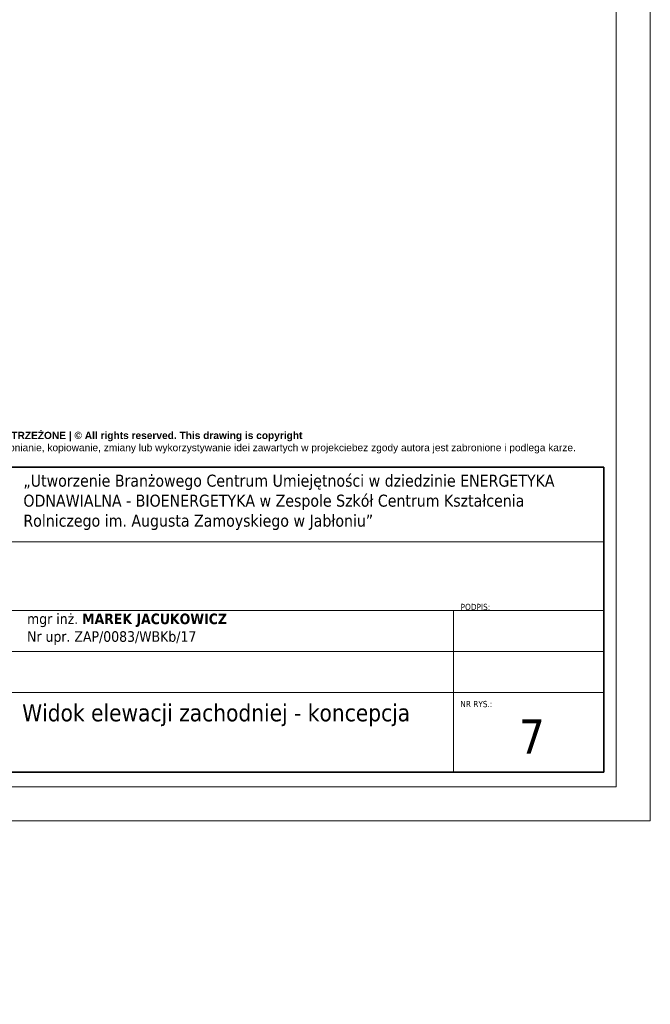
# Model space of a CAD drawing. Header units: metres. Extents: x 8472212 to 8494180, y 5728195 to 5779639.
# Tile 89 of 106: x 8478881 to 8479808, y 5750237 to 5751683. Entities that reach past the tile are written whole.
import ezdxf

# ---------------------------------------------------------------- set-up
doc = ezdxf.new("R2010")
doc.units = ezdxf.units.M
doc.header["$MEASUREMENT"] = 0
doc.layers.add('!elewacja-panele obrys', color=250, linetype='CONTINUOUS', lineweight=9, true_color=0x323232)
doc.layers.add('0A_MJ_tabelka', color=252, linetype='CONTINUOUS', lineweight=5)
doc.layers.add('0A_NIEwidoczne', color=222, linetype='CONTINUOUS', lineweight=0)
doc.styles.add('#MJ_Opis_Styl', font='tahoma.ttf', dxfattribs={"height": 10})
doc.styles.add('arial', font='arial.ttf')

msp = doc.modelspace()

# ---------------------------------------------------------------- hatches: boundary and pattern name
at = {"layer": '!elewacja-panele obrys', "linetype": 'Continuous'}
h = msp.add_hatch(dxfattribs=at)
h.set_pattern_fill('AR-B816', color=256, scale=0.7)
h.paths.add_polyline_path([(8476374.1, 5751735.8), (8476348.9, 5751735.8), (8476348.9, 5751720.8), (8476374.1, 5751720.8)])
h.paths.add_polyline_path([(8476455.1, 5751735.8), (8476386.1, 5751735.8), (8476386.1, 5751720.8), (8476455.1, 5751720.8)])
h.paths.add_polyline_path([(8477348.9, 5751735.8), (8476643.1, 5751735.8), (8476643.1, 5751720.8), (8477348.9, 5751720.8)])
h.paths.add_polyline_path([(8479036.6, 5751735.8), (8478967.9, 5751735.8), (8477348.9, 5751735.8), (8477348.9, 5751720.8), (8479036.6, 5751720.8)])
h.paths.add_polyline_path([(8479048.6, 5751735.8), (8479048.6, 5751720.8), (8479073.9, 5751720.8), (8479073.9, 5751735.8)])
h.paths.add_polyline_path([(8479063.6, 5751728.6, -1), (8479062.1, 5751726.7, -1)], flags=16)
h.paths.add_polyline_path([(8479073.9, 5748406.8), (8478967.9, 5748406.8), (8478967.9, 5748391.8), (8479073.9, 5748391.8)])
h.paths.add_polyline_path([(8478779.9, 5748406.8), (8476348.9, 5748406.8), (8476348.9, 5748391.8), (8478779.9, 5748391.8)])
h.paths.add_polyline_path([(8472237.7, 5744980.4), (8472212.5, 5744980.4), (8472212.5, 5744965.4), (8472237.7, 5744965.4)])
h.paths.add_polyline_path([(8474700.2, 5744980.4), (8472249.7, 5744980.4), (8472249.7, 5744965.4), (8474700.2, 5744965.4)])
h.paths.add_polyline_path([(8474737.5, 5744980.4), (8474712.2, 5744980.4), (8474712.2, 5744965.4), (8474737.5, 5744965.4)])

# ---------------------------------------------------------------- linework, layer by layer
at = {"layer": '0A_MJ_tabelka', "color": 7}
for p, q in [((8479758, 5753426.1), (8479758, 5750556.1)), ((8479739.7, 5751025.9), (8479739.7, 5750577.6)), ((8479739.7, 5750744.1), (8479739.7, 5750577.6))]:
    msp.add_line(p, q, dxfattribs=at)
at = {"layer": '0A_MJ_tabelka', "color": 7, "lineweight": 35}
for p, q in [((8479739.7, 5751025.9), (8478229.3, 5751025.9)), ((8479739.7, 5751025.9), (8479739.7, 5750577.6)), ((8478229.3, 5750577.6), (8479739.7, 5750577.6))]:
    msp.add_line(p, q, dxfattribs=at)
at = {"layer": '0A_MJ_tabelka', "color": 7, "linetype": 'Continuous'}
for p, q in [((8478786.2, 5750916), (8479739.7, 5750916)), ((8478786.2, 5750815), (8479739.7, 5750815)), ((8479518.5, 5750815), (8479518.5, 5750577.6)), ((8478786.2, 5750754.9), (8479739.7, 5750754.9)), ((8478786.2, 5750694.7), (8479739.7, 5750694.7))]:
    msp.add_line(p, q, dxfattribs=at)
at = {"layer": '0A_MJ_tabelka', "color": 7, "lineweight": 0}
msp.add_line((8475658, 5750556.1), (8479758, 5750556.1), dxfattribs=at)
at = {"layer": '0A_NIEwidoczne', "lineweight": 0}
for p in [(8479808, 5753476.1), (8475608, 5750506.1)]:
    msp.add_line(p, (8479808, 5750506.1), dxfattribs=at)

# ---------------------------------------------------------------- texts
at = {"layer": '0A_MJ_tabelka', "color": 7, "attachment_point": 2, "line_spacing_factor": 1.004016, "style": 'arial'}
for s, insert, char_height, width in [('{\\fArial|b1|i0|c238|p34;© PRAWA AUTORSKIE ZASTRZEŻONE | © All rights reserved. This drawing is copyright\\P}Projekt ten chroniony jest prawem zgodnie z Ustawą o Prawie Autorskim. Wszelkie udostępnianie, kopiowanie, zmiany lub wykorzystywanie idei zawartych w projekciebez zgody autora jest zabronione i podlega karze.', (8478983.8, 5751077.7), 10.6795, 1459.959), ('{\\fTahoma|b0|i0|c238|p34;7}', (8479634, 5750655.4), 50.346, 99.605)]:
    msp.add_mtext(s, dxfattribs=dict(at, insert=insert, char_height=char_height, width=width))
at = {"layer": '0A_MJ_tabelka', "color": 7, "attachment_point": 1}
for s, insert, char_height, width, style in [('„Utworzenie Branżowego Centrum Umiejętności w dziedzinie ENERGETYKA ODNAWIALNA - BIOENERGETYKA w Zespole Szkół Centrum Kształcenia Rolniczego im. Augusta Zamoyskiego w Jabłoniu”', (8478886.3, 5751014.7), 17.6211, 851.044, '#MJ_Opis_Styl'), ('\\pt219.52;{\\fTahoma|b0|i0|c238|p34;PODPIS:}', (8479529.1, 5750825), 9.154, 162.666, 'arial'), ('\\pt0;{\\fTahoma|b0|i0|c238|p34;mgr inż. \\fTahoma|b1|i0|c238|p34;MAREK JACUKOWICZ\\P\\fTahoma|b0|i0|c238|p34;Nr upr. ZAP/0083/WBKb/17}', (8478891.7, 5750810.7), 15.561, 373.586, 'arial'), ('\\pl2.5173;Widok elewacji zachodniej - koncepcja', (8478882, 5750677.6), 25.173, 642.35, '#MJ_Opis_Styl'), ('\\pt219.52;{\\fTahoma|b0|i0|c238|p34;NR RYS.:}', (8479528.7, 5750682.4), 9.154, 162.666, 'arial')]:
    msp.add_mtext(s, dxfattribs=dict(at, insert=insert, char_height=char_height, width=width, style=style))

doc.saveas('drawing.dxf')
